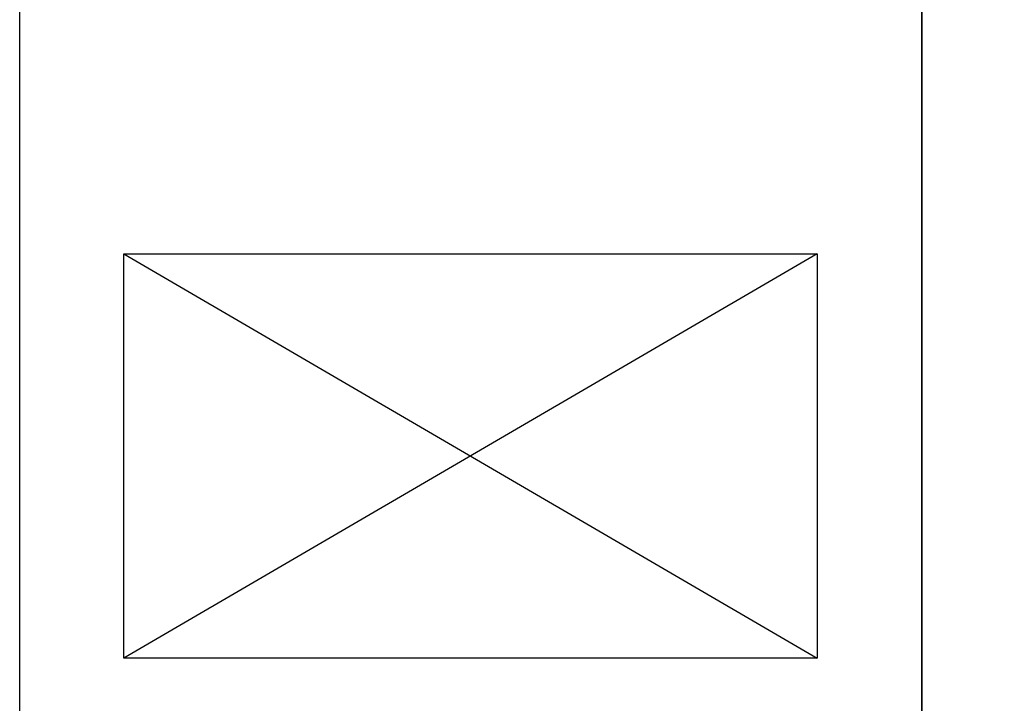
# Model space of a CAD drawing. Header units: millimetres. Extents: x -1435 to 74790, y -2508 to 13830.
# Tile 81 of 95: x 34132 to 35224, y 9429 to 10186. Entities that reach past the tile are written whole.
import ezdxf

# ---------------------------------------------------------------- set-up
doc = ezdxf.new("R2010")
doc.units = ezdxf.units.MM
doc.layers.add('Exhaut Hoods', color=7, linetype='Continuous', true_color=0xf26722)
doc.layers.add('FIRE-SPKLR-LGND-LINE', color=7, linetype='Continuous')

msp = doc.modelspace()

# ---------------------------------------------------------------- linework, layer by layer
at = {"layer": 'Exhaut Hoods', "color": 30, "true_color": 0xf26722}
msp.add_lwpolyline([(34247.6, 9926.7), (35016.2, 9926.7), (35016.2, 9478.9), (34247.6, 9478.9)], close=True, dxfattribs=at)
for points in [[(35016.2, 9926.7), (34247.6, 9478.9)], [(34247.6, 9926.7), (35016.2, 9478.9)]]:
    msp.add_lwpolyline(points, dxfattribs=at)
at = {"layer": 'FIRE-SPKLR-LGND-LINE'}
for points in [[(35132.3, 10201.2), (35132.3, 9201.2), (34132.3, 9201.2), (34132.3, 10201.2)], [(35132.3, 10201.2), (38632.3, 10201.2), (38632.3, 9201.2), (35132.3, 9201.2)]]:
    msp.add_lwpolyline(points, close=True, dxfattribs=at)

doc.saveas('drawing.dxf')
